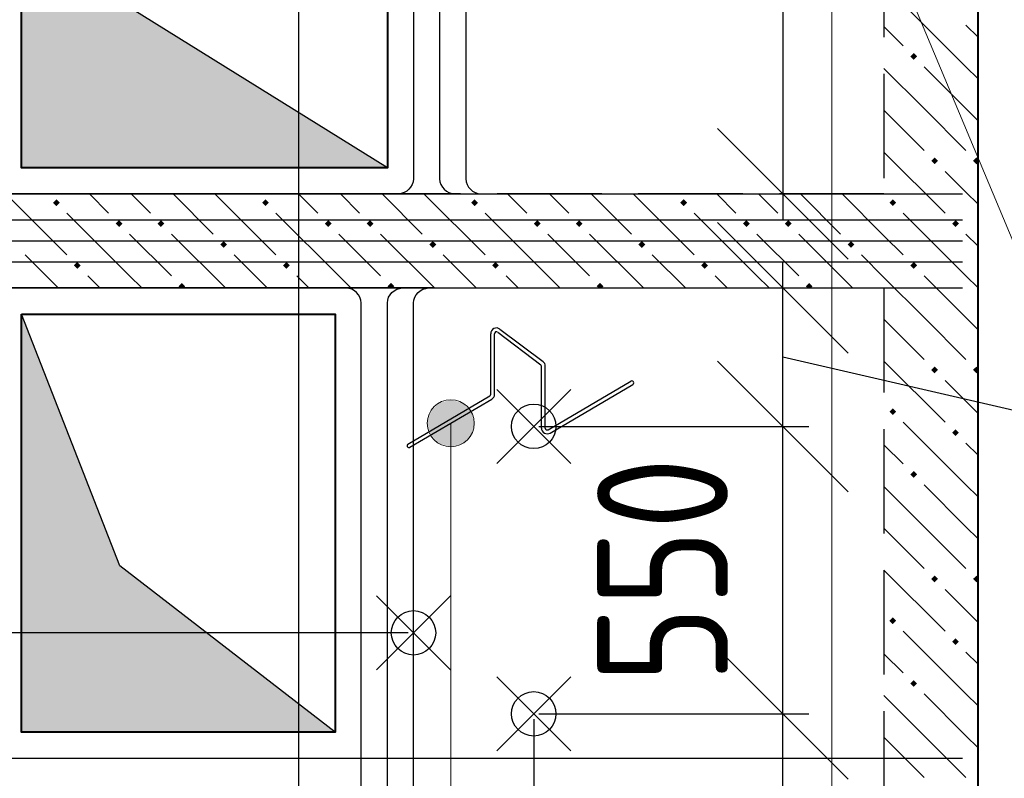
# Model space of a CAD drawing. Header units: millimetres. Extents: x 40580 to 1168286, y -220995 to 81020.
# Tile 31 of 194: x 266645 to 268528, y -109697 to -108245. Entities that reach past the tile are written whole.
import ezdxf

# ---------------------------------------------------------------- set-up
doc = ezdxf.new("R2010")
doc.units = ezdxf.units.MM
for name, pattern in [('______2', [270, 200, -70]), ('______5', [1100, 800, -100, 100, -100]), ('CENTER', [2, 1.25, -0.25, 0.25, -0.25])]:
    doc.linetypes.add(name, pattern=pattern)
doc.layers.add('ЖБ Стена верхний уровень', color=7, linetype='______2', true_color=0x656565)
for name, color, linetype, lineweight in [('Обрамление проемов стержнями', 7, 'Continuous', 25), ('Общий01', 7, 'Continuous', 13), ('ОСИ', 7, 'CENTER', 15), ('Основная', 7, 'Continuous', 40), ('Позиционная метка линия выноска', 7, 'Continuous', 13), ('Позиционная метка номер позиции', 7, 'Continuous', 13), ('Примечания', 7, 'Continuous', 13), ('Размерная линия_ общее', 7, 'Continuous', 25)]:
    doc.layers.add(name, color=color, linetype=linetype, lineweight=lineweight)
doc.layers.add('Тонкие', color=7, linetype='Continuous')
doc.layers.add('ФВ-2', color=7, linetype='Continuous')
doc.styles.add('GOST 2.304-81', font='txt')
doc.dimstyles.new('СПДС', dxfattribs={"dimscale": 125, "dimtxt": 250, "dimasz": 250, "dimexe": 50, "dimexo": 10, "dimgap": 100, "dimtad": 1, "dimdec": 0, "dimtxsty": 'GOST 2.304-81', "dimblk": 'OBLIQUE', "dimcen": 250, "dimdle": 50, "dimadec": 0, "dimazin": 2, "dimtfac": 0.75, "dimtdec": 0, "dimtmove": 1, "dimatfit": 3, "dimfxl": 1, "dimtfill": 1, "dimtolj": 1, "dimarcsym": 1})

# ---------------------------------------------------------------- blocks, each defined once
blk = doc.blocks.new('_OBLIQUE')
at = {"color": 0, "linetype": 'ByBlock'}
blk.add_line((-0.5, -0.5), (0.5, 0.5), dxfattribs=at)
blk = doc.blocks.new('*D17145')
at = {"layer": 'Defpoints', "color": 0}
for p in [(267628.3, -109023.4), (268104.7, -109023.4), (267628.3, -109573.4)]:
    blk.add_point(p, dxfattribs=at)
at = {"layer": 'Тонкие', "color": 0, "lineweight": -2}
for p, q in [((268104.7, -109623.4), (268104.7, -108973.4)), ((267638.3, -109023.4), (268154.7, -109023.4)), ((267638.3, -109573.4), (268154.7, -109573.4))]:
    blk.add_line(p, q, dxfattribs=at)
at = {"layer": 'Тонкие', "color": 0, "lineweight": -2, "xscale": 250, "yscale": 250, "zscale": 250}
for p, rotation in [((268104.7, -109023.4), 90), ((268104.7, -109573.4), 270)]:
    blk.add_blockref('_OBLIQUE', p, dxfattribs=dict(at, rotation=rotation))
at = {"layer": 'Тонкие', "color": 0, "insert": (267874.6, -109298.4), "char_height": 250, "attachment_point": 5, "rotation": 90, "style": 'GOST 2.304-81', "bg_fill": 3, "box_fill_scale": 1.1, "bg_fill_color": 256, "bg_fill_true_color": 13158600, "bg_fill_transparency": 0}
blk.add_mtext('\\A1;550', dxfattribs=at)
blk = doc.blocks.new('*D17146')
at = {"layer": 'Defpoints', "color": 0}
for p in [(267701.9, -108758.4), (268104.7, -108758.4), (267628.3, -109023.4)]:
    blk.add_point(p, dxfattribs=at)
at = {"layer": 'Тонкие', "color": 0, "lineweight": -2}
for p, q in [((268104.7, -109073.4), (268104.7, -108708.4)), ((267711.9, -108758.4), (268154.7, -108758.4)), ((268947.4, -109086.1), (268104.7, -108890.9)), ((267638.3, -109023.4), (268154.7, -109023.4)), ((268947.4, -109784), (268947.4, -109086.1))]:
    blk.add_line(p, q, dxfattribs=at)
at = {"layer": 'Тонкие', "color": 0, "lineweight": -2, "xscale": 250, "yscale": 250, "zscale": 250}
for p, rotation in [((268104.7, -108758.4), 90), ((268104.7, -109023.4), 270)]:
    blk.add_blockref('_OBLIQUE', p, dxfattribs=dict(at, rotation=rotation))
at = {"layer": 'Тонкие', "color": 0, "insert": (268707.6, -109435), "char_height": 250, "attachment_point": 5, "rotation": 90, "style": 'GOST 2.304-81', "bg_fill": 3, "box_fill_scale": 1.1, "bg_fill_color": 256, "bg_fill_true_color": 13158600, "bg_fill_transparency": 0}
blk.add_mtext('\\A1;265', dxfattribs=at)
blk = doc.blocks.new('*D17147')
at = {"layer": 'Defpoints', "color": 0}
for p in [(267628.3, -109573.4), (268104.7, -109573.4), (267680.7, -110318.4)]:
    blk.add_point(p, dxfattribs=at)
at = {"layer": 'Тонкие', "color": 0, "lineweight": -2}
for p, q in [((268104.7, -110368.4), (268104.7, -109523.4)), ((267638.3, -109573.4), (268154.7, -109573.4)), ((267690.7, -110318.4), (268154.7, -110318.4))]:
    blk.add_line(p, q, dxfattribs=at)
at = {"layer": 'Тонкие', "color": 0, "lineweight": -2, "xscale": 250, "yscale": 250, "zscale": 250}
for p, rotation in [((268104.7, -109573.4), 90), ((268104.7, -110318.4), 270)]:
    blk.add_blockref('_OBLIQUE', p, dxfattribs=dict(at, rotation=rotation))
at = {"layer": 'Тонкие', "color": 0, "insert": (267874.6, -109945.9), "char_height": 250, "attachment_point": 5, "rotation": 90, "style": 'GOST 2.304-81', "bg_fill": 3, "box_fill_scale": 1.1, "bg_fill_color": 256, "bg_fill_true_color": 13158600, "bg_fill_transparency": 0}
blk.add_mtext('\\A1;745', dxfattribs=at)
blk = doc.blocks.new('*D17148')
at = {"layer": 'Defpoints', "color": 0}
for p in [(266133.2, -109418.4), (267398.3, -109418.4), (267398.3, -110118.4)]:
    blk.add_point(p, dxfattribs=at)
at = {"layer": 'Тонкие', "color": 0, "lineweight": -2}
for p, q in [((266133.2, -110168.4), (266133.2, -109368.4)), ((267388.3, -109418.4), (266083.2, -109418.4)), ((267388.3, -110118.4), (266083.2, -110118.4))]:
    blk.add_line(p, q, dxfattribs=at)
at = {"layer": 'Тонкие', "color": 0, "lineweight": -2, "xscale": 250, "yscale": 250, "zscale": 250}
for p, rotation in [((266133.2, -109418.4), 90), ((266133.2, -110118.4), 270)]:
    blk.add_blockref('_OBLIQUE', p, dxfattribs=dict(at, rotation=rotation))
at = {"layer": 'Тонкие', "color": 0, "insert": (265908.2, -109803.4), "char_height": 250, "attachment_point": 5, "rotation": 90, "style": 'GOST 2.304-81', "bg_fill": 3, "box_fill_scale": 1.1, "bg_fill_color": 256, "bg_fill_true_color": 13158600, "bg_fill_transparency": 0}
blk.add_mtext('\\A1;700', dxfattribs=at)
blk = doc.blocks.new('*D17149')
at = {"layer": 'Defpoints', "color": 0}
for p in [(266133.2, -108758.4), (267448.3, -108758.4), (267398.3, -109418.4)]:
    blk.add_point(p, dxfattribs=at)
at = {"layer": 'Тонкие', "color": 0, "lineweight": -2}
for p, q in [((266133.2, -109468.4), (266133.2, -108708.4)), ((267438.3, -108758.4), (266083.2, -108758.4)), ((267388.3, -109418.4), (266083.2, -109418.4))]:
    blk.add_line(p, q, dxfattribs=at)
at = {"layer": 'Тонкие', "color": 0, "lineweight": -2, "xscale": 250, "yscale": 250, "zscale": 250}
for p, rotation in [((266133.2, -108758.4), 90), ((266133.2, -109418.4), 270)]:
    blk.add_blockref('_OBLIQUE', p, dxfattribs=dict(at, rotation=rotation))
at = {"layer": 'Тонкие', "color": 0, "insert": (265900.9, -109105.9), "char_height": 250, "attachment_point": 5, "rotation": 90, "style": 'GOST 2.304-81', "bg_fill": 3, "box_fill_scale": 1.1, "bg_fill_color": 256, "bg_fill_true_color": 13158600, "bg_fill_transparency": 0}
blk.add_mtext('\\A1;660', dxfattribs=at)
blk = doc.blocks.new('*D17154')
at = {"layer": 'Defpoints', "color": 0}
for p in [(267658.3, -107083.4), (267922.7, -108578.4), (268104.7, -108578.4)]:
    blk.add_point(p, dxfattribs=at)
at = {"layer": 'Тонкие', "color": 0, "lineweight": -2}
for p, q in [((268104.7, -107033.4), (268104.7, -108628.4)), ((267668.3, -107083.4), (268154.7, -107083.4)), ((267932.7, -108578.4), (268154.7, -108578.4))]:
    blk.add_line(p, q, dxfattribs=at)
at = {"layer": 'Тонкие', "color": 0, "lineweight": -2, "xscale": 250, "yscale": 250, "zscale": 250}
for p, rotation in [((268104.7, -107083.4), 90), ((268104.7, -108578.4), 270)]:
    blk.add_blockref('_OBLIQUE', p, dxfattribs=dict(at, rotation=rotation))
at = {"layer": 'Тонкие', "color": 0, "insert": (267872.5, -107848.4), "char_height": 250, "attachment_point": 5, "rotation": 90, "style": 'GOST 2.304-81', "bg_fill": 3, "box_fill_scale": 1.1, "bg_fill_color": 256, "bg_fill_true_color": 13158600, "bg_fill_transparency": 0}
blk.add_mtext('\\A1;1495', dxfattribs=at)
blk = doc.blocks.new('*D17288')
at = {"layer": 'Defpoints', "color": 0}
for p in [(267628.3, -109573.4), (268298.3, -110318.4), (268298.3, -111594)]:
    blk.add_point(p, dxfattribs=at)
at = {"layer": 'Тонкие', "color": 0, "lineweight": -2}
for p, q in [((267628.3, -109583.4), (267628.3, -111644)), ((268298.3, -110328.4), (268298.3, -111644)), ((267578.3, -111594), (268348.3, -111594))]:
    blk.add_line(p, q, dxfattribs=at)
at = {"layer": 'Тонкие', "color": 0, "lineweight": -2, "xscale": 250, "yscale": 250, "zscale": 250, "rotation": 180}
blk.add_blockref('_OBLIQUE', (267628.3, -111594), dxfattribs=at)
at = {"layer": 'Тонкие', "color": 0, "lineweight": -2, "xscale": 250, "yscale": 250, "zscale": 250}
blk.add_blockref('_OBLIQUE', (268298.3, -111594), dxfattribs=at)
at = {"layer": 'Тонкие', "color": 0, "insert": (267963.3, -111361.7), "char_height": 250, "attachment_point": 5, "style": 'GOST 2.304-81', "bg_fill": 3, "box_fill_scale": 1.1, "bg_fill_color": 256, "bg_fill_true_color": 13158600, "bg_fill_transparency": 0}
blk.add_mtext('\\A1;670', dxfattribs=at)
blk = doc.blocks.new('*D17289')
at = {"layer": 'Defpoints', "color": 0}
for p in [(267628.3, -109573.4), (267398.3, -110118.4), (267628.3, -111594)]:
    blk.add_point(p, dxfattribs=at)
at = {"layer": 'Тонкие', "color": 0, "lineweight": -2}
for p, q in [((267628.3, -109583.4), (267628.3, -111644)), ((267398.3, -110128.4), (267398.3, -111644)), ((267620.5, -110948), (267513.3, -111594)), ((268308, -110948), (267620.5, -110948)), ((267348.3, -111594), (267678.3, -111594))]:
    blk.add_line(p, q, dxfattribs=at)
at = {"layer": 'Тонкие', "color": 0, "lineweight": -2, "xscale": 250, "yscale": 250, "zscale": 250, "rotation": 180}
blk.add_blockref('_OBLIQUE', (267398.3, -111594), dxfattribs=at)
at = {"layer": 'Тонкие', "color": 0, "lineweight": -2, "xscale": 250, "yscale": 250, "zscale": 250}
blk.add_blockref('_OBLIQUE', (267628.3, -111594), dxfattribs=at)
at = {"layer": 'Тонкие', "color": 0, "insert": (267964.3, -110708.1), "char_height": 250, "attachment_point": 5, "style": 'GOST 2.304-81', "bg_fill": 3, "box_fill_scale": 1.1, "bg_fill_color": 256, "bg_fill_true_color": 13158600, "bg_fill_transparency": 0}
blk.add_mtext('\\A1;230', dxfattribs=at)
blk = doc.blocks.new('*D18141')
at = {"layer": 'Defpoints', "color": 0}
for p in [(267428.2, -107258.4), (266076, -108578.4), (267278.9, -108578.4)]:
    blk.add_point(p, dxfattribs=at)
at = {"layer": 'Тонкие', "color": 0, "lineweight": -2}
for p, q in [((266076, -107208.4), (266076, -108628.4)), ((267418.2, -107258.4), (266026, -107258.4)), ((267268.9, -108578.4), (266026, -108578.4))]:
    blk.add_line(p, q, dxfattribs=at)
at = {"layer": 'Тонкие', "color": 0, "lineweight": -2, "xscale": 250, "yscale": 250, "zscale": 250}
for p, rotation in [((266076, -107258.4), 90), ((266076, -108578.4), 270)]:
    blk.add_blockref('_OBLIQUE', p, dxfattribs=dict(at, rotation=rotation))
at = {"layer": 'Тонкие', "color": 0, "insert": (265836.1, -107935.9), "char_height": 250, "attachment_point": 5, "rotation": 90, "style": 'GOST 2.304-81', "bg_fill": 3, "box_fill_scale": 1.1, "bg_fill_color": 256, "bg_fill_true_color": 13158600, "bg_fill_transparency": 0}
blk.add_mtext('\\A1;1320', dxfattribs=at)

msp = doc.modelspace()

# ---------------------------------------------------------------- hatches: boundary and pattern name
at = {"layer": 'ЖБ Стена верхний уровень', "linetype": 'Continuous', "lineweight": -3, "transparency": 33554687}
for points in [[(268348.7, -108315.3), (268355.2, -108308.8), (268361.7, -108315.3), (268355.2, -108321.8)], [(268388.7, -108515.3), (268395.2, -108508.8), (268401.7, -108515.3), (268395.2, -108521.8)], [(268468.7, -108515.3), (268475.3, -108508.8), (268478.3, -108511.9), (268478.3, -108518.8), (268475.3, -108521.8)], [(266708.7, -108595.3), (266715.2, -108588.8), (266721.7, -108595.3), (266715.2, -108601.8)], [(267108.7, -108595.3), (267115.2, -108588.8), (267121.7, -108595.3), (267115.2, -108601.8)], [(267508.7, -108595.3), (267515.2, -108588.8), (267521.7, -108595.3), (267515.2, -108601.8)], [(267908.7, -108595.3), (267915.2, -108588.8), (267921.7, -108595.3), (267915.2, -108601.8)], [(268308.7, -108595.3), (268315.2, -108588.8), (268321.7, -108595.3), (268315.2, -108601.8)], [(266828.7, -108635.3), (266835.2, -108628.8), (266841.7, -108635.3), (266835.2, -108641.8)], [(266908.7, -108635.3), (266915.2, -108628.8), (266921.7, -108635.3), (266915.2, -108641.8)], [(267228.7, -108635.3), (267235.2, -108628.8), (267241.7, -108635.3), (267235.2, -108641.8)], [(267308.7, -108635.3), (267315.2, -108628.8), (267321.7, -108635.3), (267315.2, -108641.8)], [(267628.7, -108635.3), (267635.2, -108628.8), (267641.7, -108635.3), (267635.2, -108641.8)], [(267708.7, -108635.3), (267715.2, -108628.8), (267721.7, -108635.3), (267715.2, -108641.8)], [(268028.7, -108635.3), (268035.2, -108628.8), (268041.7, -108635.3), (268035.2, -108641.8)], [(268108.7, -108635.3), (268115.2, -108628.8), (268121.7, -108635.3), (268115.2, -108641.8)], [(268428.7, -108635.3), (268435.2, -108628.8), (268441.7, -108635.3), (268435.2, -108641.8)], [(267028.7, -108675.3), (267035.2, -108668.8), (267041.7, -108675.3), (267035.2, -108681.8)], [(267428.7, -108675.3), (267435.2, -108668.8), (267441.7, -108675.3), (267435.2, -108681.8)], [(267828.7, -108675.3), (267835.2, -108668.8), (267841.7, -108675.3), (267835.2, -108681.8)], [(268228.7, -108675.3), (268235.2, -108668.8), (268241.7, -108675.3), (268235.2, -108681.8)], [(266748.7, -108715.3), (266755.2, -108708.8), (266761.7, -108715.3), (266755.2, -108721.8)], [(267148.7, -108715.3), (267155.2, -108708.8), (267161.7, -108715.3), (267155.2, -108721.8)], [(267548.7, -108715.3), (267555.2, -108708.8), (267561.7, -108715.3), (267555.2, -108721.8)], [(267948.7, -108715.3), (267955.2, -108708.8), (267961.7, -108715.3), (267955.2, -108721.8)], [(268348.7, -108715.3), (268355.2, -108708.8), (268361.7, -108715.3), (268355.2, -108721.8)], [(266948.7, -108755.3), (266955.2, -108748.8), (266961.7, -108755.3), (266958.6, -108758.4), (266951.9, -108758.4)], [(267348.7, -108755.3), (267355.2, -108748.8), (267361.7, -108755.3), (267358.6, -108758.4), (267351.9, -108758.4)], [(267748.7, -108755.3), (267755.2, -108748.8), (267761.7, -108755.3), (267758.6, -108758.4), (267751.9, -108758.4)], [(268148.7, -108755.3), (268155.2, -108748.8), (268161.7, -108755.3), (268158.6, -108758.4), (268151.9, -108758.4)], [(268388.7, -108915.3), (268395.2, -108908.8), (268401.7, -108915.3), (268395.2, -108921.8)], [(268468.7, -108915.3), (268475.3, -108908.8), (268478.3, -108911.9), (268478.3, -108918.8), (268475.3, -108921.8)], [(268308.7, -108995.3), (268315.2, -108988.8), (268321.7, -108995.3), (268315.2, -109001.8)], [(268428.7, -109035.3), (268435.2, -109028.8), (268441.7, -109035.3), (268435.2, -109041.8)], [(268348.7, -109115.3), (268355.2, -109108.8), (268361.7, -109115.3), (268355.2, -109121.8)], [(268388.7, -109315.3), (268395.2, -109308.8), (268401.7, -109315.3), (268395.2, -109321.8)], [(268468.7, -109315.3), (268475.3, -109308.8), (268478.3, -109311.9), (268478.3, -109318.8), (268475.3, -109321.8)], [(268308.7, -109395.3), (268315.2, -109388.8), (268321.7, -109395.3), (268315.2, -109401.8)], [(268428.7, -109435.3), (268435.2, -109428.8), (268441.7, -109435.3), (268435.2, -109441.8)], [(268348.7, -109515.3), (268355.2, -109508.8), (268361.7, -109515.3), (268355.2, -109521.8)]]:
    msp.add_hatch(color=7, dxfattribs=at).paths.add_polyline_path(points, flags=16)
at = {"layer": 'Позиционная метка номер позиции', "linetype": 'Continuous', "lineweight": 13, "transparency": 33554687}
for points in [[(267447.2, -108978.7), (267492.2, -108978.7), (267469.7, -108972.4)], [(267508.4, -108994.9), (267431, -108994.9), (267424.7, -109017.4)], [(267508.4, -108994.9), (267424.7, -109017.4), (267514.7, -109017.4)], [(267492.2, -108978.7), (267447.2, -108978.7), (267431, -108994.9)], [(267492.2, -108978.7), (267431, -108994.9), (267508.4, -108994.9)], [(267514.7, -109017.4), (267424.7, -109017.4), (267431, -109039.9)], [(267514.7, -109017.4), (267431, -109039.9), (267508.4, -109039.9)], [(267508.4, -109039.9), (267431, -109039.9), (267447.2, -109056.1)], [(267508.4, -109039.9), (267447.2, -109056.1), (267492.2, -109056.1)], [(267492.2, -109056.1), (267447.2, -109056.1), (267469.7, -109062.4)]]:
    msp.add_hatch(color=7, dxfattribs=at).paths.add_polyline_path(points)
at = {"layer": 'ФВ-2'}
h = msp.add_hatch(color=256, dxfattribs=at)
h.dxf.hatch_style = 1
h.paths.add_polyline_path([(266742.4, -107819.2), (266836.4, -108210), (267348.3, -108528.4), (266668.3, -108528.4)])
h.paths.add_polyline_path([(266742.4, -107819.2), (266668.3, -108528.4), (266648.3, -108528.4), (266648.3, -107428.4)])

# ---------------------------------------------------------------- linework, layer by layer
at = {"layer": 'ЖБ Стена верхний уровень', "color": 251, "linetype": '______2', "lineweight": -3, "true_color": 0x656565, "transparency": 33554687}
for p, q in [((268478.3, -109818.4), (268478.3, -104668.4)), ((268298.3, -105918.4), (268298.3, -108578.4)), ((268298.3, -108578.4), (266598.3, -108578.4)), ((266598.3, -108758.4), (268298.3, -108758.4)), ((268298.3, -108758.4), (268298.3, -110318.4))]:
    msp.add_line(p, q, dxfattribs=at)
at = {"layer": 'ЖБ Стена верхний уровень', "color": 9, "linetype": 'Continuous', "lineweight": -3, "true_color": 0xc7c7c7, "transparency": 33554687}
for p, q in [((268455.2, -108335.3), (268335.2, -108215.3)), ((268298.3, -108258.4), (268335.2, -108295.3)), ((268455.2, -108255.3), (268478.3, -108278.4)), ((268375.3, -108335.3), (268455.2, -108415.3)), ((268455.2, -108335.3), (268478.3, -108358.4)), ((268375.3, -108415.3), (268298.3, -108338.4)), ((268298.3, -108418.4), (268375.3, -108495.3)), ((268375.3, -108415.3), (268455.2, -108495.3)), ((268455.2, -108415.3), (268478.3, -108438.4)), ((268298.3, -108498.4), (268415.2, -108615.3)), ((268455.2, -108575.3), (268415.2, -108535.3)), ((266618.4, -108578.4), (266735.2, -108695.3)), ((266778.4, -108578.4), (266815.2, -108615.3)), ((266895.2, -108615.3), (266858.4, -108578.4)), ((266938.4, -108578.4), (267015.2, -108655.3)), ((267018.4, -108578.4), (267135.2, -108695.3)), ((267178.4, -108578.4), (267215.2, -108615.3)), ((267295.2, -108615.3), (267258.4, -108578.4)), ((267338.4, -108578.4), (267415.2, -108655.3)), ((267418.4, -108578.4), (267535.2, -108695.3)), ((267578.4, -108578.4), (267615.2, -108615.3)), ((267695.2, -108615.3), (267658.4, -108578.4)), ((267738.4, -108578.4), (267815.2, -108655.3)), ((267818.4, -108578.4), (267935.2, -108695.3)), ((267978.4, -108578.4), (268015.2, -108615.3)), ((268095.2, -108615.3), (268058.4, -108578.4)), ((268138.4, -108578.4), (268215.2, -108655.3)), ((268218.4, -108578.4), (268298.3, -108658.4)), ((268478.3, -108598.4), (268455.2, -108575.3)), ((266855.2, -108735.3), (266735.2, -108615.3)), ((267255.2, -108735.3), (267135.2, -108615.3)), ((267655.2, -108735.3), (267535.2, -108615.3)), ((268055.2, -108735.3), (267935.2, -108615.3)), ((268455.2, -108735.3), (268335.2, -108615.3)), ((266855.2, -108655.3), (266935.2, -108735.3)), ((266935.2, -108655.3), (267038.4, -108758.4)), ((267255.2, -108655.3), (267335.2, -108735.3)), ((267335.2, -108655.3), (267438.4, -108758.4)), ((267655.2, -108655.3), (267735.2, -108735.3)), ((267735.2, -108655.3), (267838.4, -108758.4)), ((268055.2, -108655.3), (268135.2, -108735.3)), ((268135.2, -108655.3), (268238.4, -108758.4)), ((268455.2, -108655.3), (268478.3, -108678.4)), ((268298.3, -108658.4), (268335.2, -108695.3)), ((266718.4, -108758.4), (266655.2, -108695.3)), ((267118.4, -108758.4), (267055.2, -108695.3)), ((267518.4, -108758.4), (267455.2, -108695.3)), ((267918.4, -108758.4), (267855.2, -108695.3)), ((268298.3, -108738.4), (268255.2, -108695.3)), ((266775.3, -108735.3), (266798.4, -108758.4)), ((266855.2, -108735.3), (266878.4, -108758.4)), ((267175.3, -108735.3), (267198.4, -108758.4)), ((267255.2, -108735.3), (267278.4, -108758.4)), ((267575.3, -108735.3), (267598.4, -108758.4)), ((267655.2, -108735.3), (267678.4, -108758.4)), ((267975.3, -108735.3), (267998.4, -108758.4)), ((268055.2, -108735.3), (268078.4, -108758.4)), ((268375.3, -108815.3), (268298.3, -108738.4)), ((268375.3, -108735.3), (268455.2, -108815.3)), ((268455.2, -108735.3), (268478.3, -108758.4)), ((268298.3, -108818.4), (268375.3, -108895.3)), ((268375.3, -108815.3), (268455.2, -108895.3)), ((268455.2, -108815.3), (268478.3, -108838.4)), ((268298.3, -108898.4), (268415.2, -109015.3)), ((268455.2, -108975.3), (268415.2, -108935.3)), ((268478.3, -108998.4), (268455.2, -108975.3)), ((268455.2, -109135.3), (268335.2, -109015.3)), ((268298.3, -109058.4), (268335.2, -109095.3)), ((268455.2, -109055.3), (268478.3, -109078.4)), ((268375.3, -109215.3), (268298.3, -109138.4)), ((268375.3, -109135.3), (268455.2, -109215.3)), ((268455.2, -109135.3), (268478.3, -109158.4)), ((268298.3, -109218.4), (268375.3, -109295.3)), ((268375.3, -109215.3), (268455.2, -109295.3)), ((268455.2, -109215.3), (268478.3, -109238.4)), ((268298.3, -109298.4), (268415.2, -109415.3)), ((268455.2, -109375.3), (268415.2, -109335.3)), ((268478.3, -109398.4), (268455.2, -109375.3)), ((268455.2, -109535.3), (268335.2, -109415.3)), ((268298.3, -109458.4), (268335.2, -109495.3)), ((268455.2, -109455.3), (268478.3, -109478.4)), ((268375.3, -109615.3), (268298.3, -109538.4)), ((268375.3, -109535.3), (268455.2, -109615.3)), ((268455.2, -109535.3), (268478.3, -109558.4)), ((268375.3, -109615.3), (268455.2, -109695.3)), ((268455.2, -109615.3), (268478.3, -109638.4)), ((268298.3, -109618.4), (268375.3, -109695.3))]:
    msp.add_line(p, q, dxfattribs=at)
at = {"layer": 'Обрамление проемов стержнями', "color": 7, "linetype": 'Continuous', "lineweight": 25, "transparency": 33554687}
msp.add_lwpolyline([(267398.3, -106978.4), (267398.3, -108549.7), (267397.6, -108555.1), (267395.8, -108560.5), (267392.9, -108565.5), (267389.5, -108569.7), (267385.4, -108573.1), (267380.4, -108575.9), (267374.9, -108577.7), (267369.6, -108578.4), (267098.3, -108578.4)], dxfattribs=at)
msp.add_lwpolyline([(267398.3, -106978.4), (267398.3, -108549.7), (267397.6, -108555.1), (267395.8, -108560.5), (267392.9, -108565.5), (267389.5, -108569.7), (267385.4, -108573.1), (267380.4, -108575.9), (267374.9, -108577.7), (267369.6, -108578.4), (267098.3, -108578.4)], dxfattribs=at)
msp.add_lwpolyline([(267398.3, -106978.4), (267398.3, -108549.7), (267397.6, -108555.1), (267395.8, -108560.5), (267392.9, -108565.5), (267389.5, -108569.7), (267385.4, -108573.1), (267380.4, -108575.9), (267374.9, -108577.7), (267369.6, -108578.4), (267098.3, -108578.4)], dxfattribs=at)
msp.add_lwpolyline([(267398.3, -106978.4), (267398.3, -108549.7), (267397.6, -108555.1), (267395.8, -108560.5), (267392.9, -108565.5), (267389.5, -108569.7), (267385.4, -108573.1), (267380.4, -108575.9), (267374.9, -108577.7), (267369.6, -108578.4), (267098.3, -108578.4)], dxfattribs=at)
at = {"layer": 'Общий01', "color": 7, "linetype": 'Continuous', "lineweight": -3, "transparency": 33554687}
for p, q in [((267559.4, -108843.1), (267641.6, -108905.3)), ((267563.8, -108837.2), (267646.1, -108899.4)), ((267546.1, -108961.9), (267546.1, -108846)), ((267553.5, -108961.9), (267553.5, -108846)), ((267643.1, -109026.6), (267643.1, -108908.2)), ((267650.4, -109026.6), (267650.4, -108908.2)), ((267656, -109029.7), (267814.2, -108936.8)), ((267659.7, -109036.1), (267817.9, -108943.1)), ((267387.7, -109057.1), (267544.3, -108965)), ((267391.4, -109063.4), (267548, -108971.4))]:
    msp.add_line(p, q, dxfattribs=at)
for centre, radius, start, end in [((267557.1, -108846), 11, 52.9078, 180), ((267557.1, -108846), 3.67, 52.9078, 180), ((267639.4, -108908.2), 11, 0, 52.9078), ((267639.4, -108908.2), 3.67, 0, 52.9078), ((267816, -108939.9), 3.67, 300.447, 120.447), ((267542.4, -108961.9), 3.67, 300.447, 0), ((267542.4, -108961.9), 11, 300.447, 0), ((267654.1, -109026.6), 11, 180, 300.447), ((267654.1, -109026.6), 3.67, 180, 300.447), ((267389.6, -109060.3), 3.67, 120.447, 300.447)]:
    msp.add_arc(centre, radius, start, end, dxfattribs=at)
at = {"layer": 'ОСИ', "color": 8, "linetype": '______5', "lineweight": -3, "transparency": 33554687}
msp.add_line((267178.3, -103418.4), (267178.3, -110103.4), dxfattribs=at)
at = {"layer": 'Основная', "transparency": 33554687}
msp.add_line((268478.3, -110498.4), (268478.3, -106358.4), dxfattribs=at)
msp.add_lwpolyline([(266648.3, -107428.4), (267348.3, -107428.4), (267348.3, -108528.4), (266648.3, -108528.4)], close=True, dxfattribs=at)
at = {"layer": 'Позиционная метка линия выноска', "color": 251, "linetype": 'Continuous', "lineweight": 13, "true_color": 0x494949, "transparency": 33554687}
msp.add_lwpolyline([(268198.3, -104823.4), (268198.3, -110218.4), (264428.3, -110218.4), (264428.3, -108698.4), (263448.3, -108698.4), (263448.3, -106798.4), (263448.3, -104948.4), (264928.3, -104948.4), (266717.6, -104948.4), (266717.6, -104948.4), (268097.6, -104948.4)], dxfattribs=at)
at = {"layer": 'Позиционная метка номер позиции', "color": 7, "linetype": 'Continuous', "lineweight": 13, "transparency": 33554687}
for p, q in [((267469.7, -108972.4), (267469.7, -108972.4)), ((267424.7, -109017.4), (267424.7, -109017.4)), ((267514.7, -109017.4), (267514.7, -109017.4)), ((267469.7, -109062.4), (267469.7, -109062.4))]:
    msp.add_line(p, q, dxfattribs=at)
for points in [[(268198.3, -107840.9), (268630.8, -108873.4), (272908.3, -108873.4)], [(267469.7, -109017.4), (267469.7, -109873.4), (272908.3, -109873.4)]]:
    msp.add_lwpolyline(points, dxfattribs=at)
msp.add_circle((267469.7, -109017.4), 45, dxfattribs=at)
at = {"layer": 'Тонкие'}
msp.add_line((267348.3, -108528.4), (266836.4, -108210), dxfattribs=at)

# ---------------------------------------------------------------- next in the draw order: dimensions: what is measured, and where the dimension line sits
for base, p1, p2, picture, middle in [((268104.7, -109023.4), (267628.3, -109573.4), (267628.3, -109023.4), '*D17145', (268104.7, -109298.4)), ((266133.2, -109418.4), (267398.3, -110118.4), (267398.3, -109418.4), '*D17148', (266133.2, -109803.4))]:
    dim = msp.add_linear_dim(base=base, p1=p1, p2=p2, angle=90, dimstyle='СПДС', override={"dimscale": 1}, dxfattribs=at)
    dim.commit()
    dim.dimension.update_dxf_attribs({"geometry": picture, "text_midpoint": middle, "dimtype": 160})

# ---------------------------------------------------------------- next in the draw order: dimensions: what is measured, and where the dimension line sits
for base, p1, p2, picture, middle in [((266133.2, -108758.4), (267398.3, -109418.4), (267448.3, -108758.4), '*D17149', (266133.2, -109105.9)), ((268104.7, -108758.4), (267628.3, -109023.4), (267701.9, -108758.4), '*D17146', (268947.4, -109186.1))]:
    dim = msp.add_linear_dim(base=base, p1=p1, p2=p2, angle=90, dimstyle='СПДС', override={"dimscale": 1}, dxfattribs=at)
    dim.commit()
    dim.dimension.update_dxf_attribs({"geometry": picture, "text_midpoint": middle, "dimtype": 160})

# ---------------------------------------------------------------- next in the draw order: hatches: boundary and pattern name
at = {"layer": 'ФВ-2'}
h = msp.add_hatch(color=256, dxfattribs=at)
h.dxf.hatch_style = 1
h.paths.add_polyline_path([(266668.3, -108859.7), (266668.3, -109608.4), (267248.3, -109608.4), (266836.4, -109290)])
h.paths.add_polyline_path([(266648.3, -109608.4), (266668.3, -109608.4), (266668.3, -108859.7), (266648.3, -108808.4)])

# ---------------------------------------------------------------- next in the draw order: linework, layer by layer
for centre in [(267628.3, -109023.4), (267398.3, -109418.4)]:
    msp.add_circle(centre, 42.5)
at = {"layer": 'Обрамление проемов стержнями', "color": 7, "linetype": 'Continuous', "lineweight": 25, "transparency": 33554687}
msp.add_line((266198.3, -108758.4), (268448.3, -108758.4), dxfattribs=at)
msp.add_line((266198.3, -108758.4), (268448.3, -108758.4), dxfattribs=at)
at = {"layer": 'ОСИ', "color": 8, "linetype": '______5', "lineweight": -3, "transparency": 33554687}
msp.add_line((267178.3, -102418.4), (267178.3, -112918.4), dxfattribs=at)
at = {"layer": 'Основная', "transparency": 33554687}
msp.add_lwpolyline([(266648.3, -108808.4), (267248.3, -108808.4), (267248.3, -109608.4), (266648.3, -109608.4)], close=True, dxfattribs=at)
at = {"layer": 'Примечания', "color": 7, "linetype": 'Continuous', "lineweight": 13, "transparency": 33554687}
for p, q in [((267699, -108952.7), (267557.6, -109094.2)), ((267699, -109094.2), (267557.6, -108952.7)), ((267469, -109347.7), (267327.6, -109489.2)), ((267469, -109489.2), (267327.6, -109347.7))]:
    msp.add_line(p, q, dxfattribs=at)
at = {"layer": 'Размерная линия_ общее', "color": 7, "linetype": 'Continuous', "lineweight": 18, "transparency": 33554687}
for p, q in [((267681.3, -108970.4), (267575.3, -109076.5)), ((267681.3, -109076.5), (267575.3, -108970.4)), ((267451.3, -109365.4), (267345.3, -109471.5)), ((267451.3, -109471.5), (267345.3, -109365.4))]:
    msp.add_line(p, q, dxfattribs=at)
at = {"layer": 'Тонкие'}
for p, q in [((266836.4, -109290), (266648.3, -108808.4)), ((267248.3, -109608.4), (266836.4, -109290))]:
    msp.add_line(p, q, dxfattribs=at)

# ---------------------------------------------------------------- next in the draw order: dimensions: what is measured, and where the dimension line sits
for base, p1, p2, angle, picture, middle in [((268104.7, -108578.4), (267658.3, -107083.4), (267922.7, -108578.4), 270, '*D17154', (268104.7, -107848.4)), ((268104.7, -109573.4), (267680.7, -110318.4), (267628.3, -109573.4), 90, '*D17147', (268104.7, -109945.9))]:
    dim = msp.add_linear_dim(base=base, p1=p1, p2=p2, angle=angle, dimstyle='СПДС', override={"dimscale": 1}, dxfattribs=at)
    dim.commit()
    dim.dimension.update_dxf_attribs({"geometry": picture, "text_midpoint": middle, "dimtype": 160})

# ---------------------------------------------------------------- next in the draw order: linework, layer by layer
at = {"layer": 'Обрамление проемов стержнями', "color": 7, "linetype": 'Continuous', "lineweight": 25, "transparency": 33554687}
for p, q in [((266198.3, -108578.4), (268448.3, -108578.4)), ((266198.3, -108578.4), (268448.3, -108578.4)), ((266198.3, -108628.4), (268448.3, -108628.4)), ((266198.3, -108668.4), (268448.3, -108668.4)), ((266198.3, -108708.4), (268448.3, -108708.4))]:
    msp.add_line(p, q, dxfattribs=at)
for points in [[(267448.3, -106978.4), (267448.3, -108549.7), (267449, -108555.1), (267450.8, -108560.5), (267453.7, -108565.5), (267457.1, -108569.7), (267461.2, -108573.1), (267466.2, -108575.9), (267471.7, -108577.7), (267477, -108578.4), (267748.3, -108578.4)], [(267448.3, -106978.4), (267448.3, -108549.7), (267449, -108555.1), (267450.8, -108560.5), (267453.7, -108565.5), (267457.1, -108569.7), (267461.2, -108573.1), (267466.2, -108575.9), (267471.7, -108577.7), (267477, -108578.4), (267748.3, -108578.4)], [(267448.3, -106978.4), (267448.3, -108549.7), (267449, -108555.1), (267450.8, -108560.5), (267453.7, -108565.5), (267457.1, -108569.7), (267461.2, -108573.1), (267466.2, -108575.9), (267471.7, -108577.7), (267477, -108578.4), (267748.3, -108578.4)], [(267448.3, -106978.4), (267448.3, -108549.7), (267449, -108555.1), (267450.8, -108560.5), (267453.7, -108565.5), (267457.1, -108569.7), (267461.2, -108573.1), (267466.2, -108575.9), (267471.7, -108577.7), (267477, -108578.4), (267748.3, -108578.4)], [(267498.3, -106978.4), (267498.3, -108549.7), (267499, -108555.1), (267500.8, -108560.5), (267503.7, -108565.5), (267507.1, -108569.7), (267511.2, -108573.1), (267516.2, -108575.9), (267521.7, -108577.7), (267527, -108578.4), (267798.3, -108578.4)]]:
    msp.add_lwpolyline(points, dxfattribs=at)

# ---------------------------------------------------------------- next in the draw order: dimensions: what is measured, and where the dimension line sits
at = {"layer": 'Тонкие'}
dim = msp.add_linear_dim(base=(268298.3, -111594), p1=(267628.3, -109573.4), p2=(268298.3, -110318.4), dimstyle='СПДС', override={"dimscale": 1}, dxfattribs=at)
dim.commit()
dim.dimension.update_dxf_attribs({"geometry": '*D17288', "text_midpoint": (267963.3, -111594), "dimtype": 160})

# ---------------------------------------------------------------- next in the draw order: dimensions: what is measured, and where the dimension line sits
dim = msp.add_linear_dim(base=(266076, -108578.4), p1=(267428.2, -107258.4), p2=(267278.9, -108578.4), angle=270, dimstyle='СПДС', override={"dimscale": 1}, dxfattribs=at)
dim.commit()
dim.dimension.update_dxf_attribs({"geometry": '*D18141', "text_midpoint": (266076, -107935.9), "dimtype": 160})
dim = msp.add_linear_dim(base=(267628.3, -111594), p1=(267398.3, -110118.4), p2=(267628.3, -109573.4), dimstyle='СПДС', override={"dimscale": 1}, dxfattribs=at)
dim.commit()
dim.dimension.update_dxf_attribs({"geometry": '*D17289', "text_midpoint": (267720.5, -110948), "dimtype": 160})

# ---------------------------------------------------------------- next in the draw order: linework, layer by layer
msp.add_circle((267628.3, -109573.4), 42.5)
at = {"layer": 'Обрамление проемов стержнями', "color": 7, "linetype": 'Continuous', "lineweight": 25, "transparency": 33554687}
msp.add_line((266198.3, -109658.4), (268448.3, -109658.4), dxfattribs=at)
msp.add_line((266198.3, -109658.4), (268448.3, -109658.4), dxfattribs=at)
for points in [[(267298.3, -110468.4), (267298.3, -108787.1), (267297.6, -108781.8), (267295.8, -108776.4), (267292.9, -108771.3), (267289.5, -108767.2), (267285.4, -108763.8), (267280.4, -108761), (267274.9, -108759.2), (267269.6, -108758.4), (266998.3, -108758.4)], [(267298.3, -110468.4), (267298.3, -108787.1), (267297.6, -108781.8), (267295.8, -108776.4), (267292.9, -108771.3), (267289.5, -108767.2), (267285.4, -108763.8), (267280.4, -108761), (267274.9, -108759.2), (267269.6, -108758.4), (266998.3, -108758.4)], [(267298.3, -110468.4), (267298.3, -108787.1), (267297.6, -108781.8), (267295.8, -108776.4), (267292.9, -108771.3), (267289.5, -108767.2), (267285.4, -108763.8), (267280.4, -108761), (267274.9, -108759.2), (267269.6, -108758.4), (266998.3, -108758.4)], [(267298.3, -110468.4), (267298.3, -108787.1), (267297.6, -108781.8), (267295.8, -108776.4), (267292.9, -108771.3), (267289.5, -108767.2), (267285.4, -108763.8), (267280.4, -108761), (267274.9, -108759.2), (267269.6, -108758.4), (266998.3, -108758.4)], [(267348.3, -110468.4), (267348.3, -108787.1), (267349, -108781.8), (267350.8, -108776.4), (267353.7, -108771.3), (267357.1, -108767.2), (267361.2, -108763.8), (267366.2, -108761), (267371.7, -108759.2), (267377, -108758.4), (267648.3, -108758.4)], [(267348.3, -110468.4), (267348.3, -108787.1), (267349, -108781.8), (267350.8, -108776.4), (267353.7, -108771.3), (267357.1, -108767.2), (267361.2, -108763.8), (267366.2, -108761), (267371.7, -108759.2), (267377, -108758.4), (267648.3, -108758.4)], [(267348.3, -110468.4), (267348.3, -108787.1), (267349, -108781.8), (267350.8, -108776.4), (267353.7, -108771.3), (267357.1, -108767.2), (267361.2, -108763.8), (267366.2, -108761), (267371.7, -108759.2), (267377, -108758.4), (267648.3, -108758.4)], [(267348.3, -110468.4), (267348.3, -108787.1), (267349, -108781.8), (267350.8, -108776.4), (267353.7, -108771.3), (267357.1, -108767.2), (267361.2, -108763.8), (267366.2, -108761), (267371.7, -108759.2), (267377, -108758.4), (267648.3, -108758.4)], [(267398.3, -110468.4), (267398.3, -108787.1), (267399, -108781.8), (267400.8, -108776.4), (267403.7, -108771.3), (267407.1, -108767.2), (267411.2, -108763.8), (267416.2, -108761), (267421.7, -108759.2), (267427, -108758.4), (267698.3, -108758.4)], [(267398.3, -110468.4), (267398.3, -108787.1), (267399, -108781.8), (267400.8, -108776.4), (267403.7, -108771.3), (267407.1, -108767.2), (267411.2, -108763.8), (267416.2, -108761), (267421.7, -108759.2), (267427, -108758.4), (267698.3, -108758.4)], [(267398.3, -110468.4), (267398.3, -108787.1), (267399, -108781.8), (267400.8, -108776.4), (267403.7, -108771.3), (267407.1, -108767.2), (267411.2, -108763.8), (267416.2, -108761), (267421.7, -108759.2), (267427, -108758.4), (267698.3, -108758.4)], [(267398.3, -110468.4), (267398.3, -108787.1), (267399, -108781.8), (267400.8, -108776.4), (267403.7, -108771.3), (267407.1, -108767.2), (267411.2, -108763.8), (267416.2, -108761), (267421.7, -108759.2), (267427, -108758.4), (267698.3, -108758.4)]]:
    msp.add_lwpolyline(points, dxfattribs=at)
at = {"layer": 'Примечания', "color": 7, "linetype": 'Continuous', "lineweight": 13, "transparency": 33554687}
for p, q in [((267699, -109502.7), (267557.6, -109644.2)), ((267699, -109644.2), (267557.6, -109502.7))]:
    msp.add_line(p, q, dxfattribs=at)
at = {"layer": 'Размерная линия_ общее', "color": 7, "linetype": 'Continuous', "lineweight": 18, "transparency": 33554687}
for p, q in [((267681.3, -109520.4), (267575.3, -109626.5)), ((267681.3, -109626.5), (267575.3, -109520.4))]:
    msp.add_line(p, q, dxfattribs=at)

doc.saveas('drawing.dxf')
